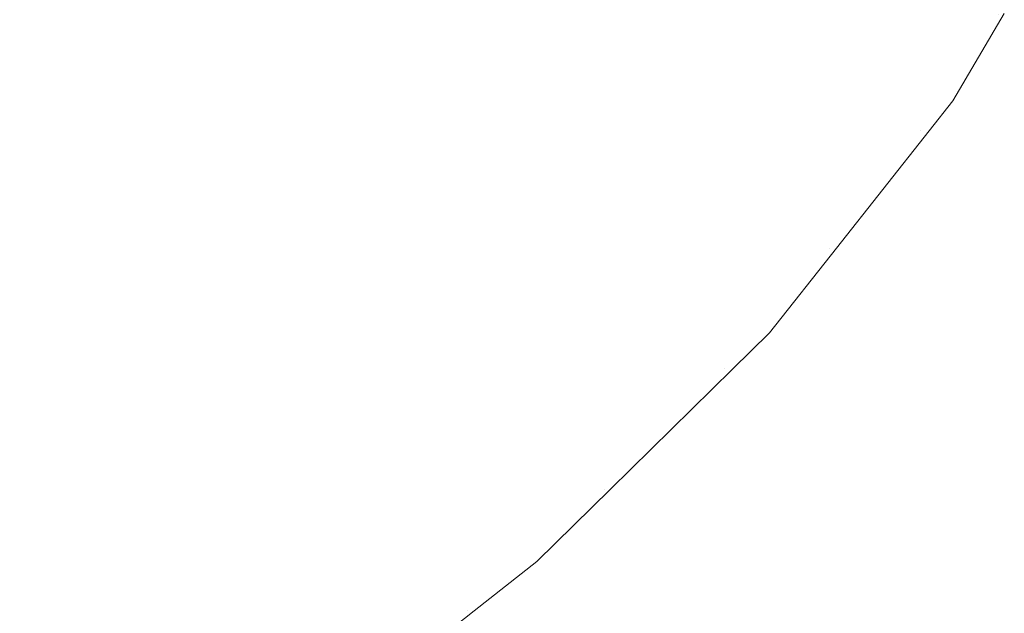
# Model space of a CAD drawing. Header units: centimetres. Extents: x 54.006 to 54.208, y 4.9 to 5.
# Tile 8 of 9: x 54.163 to 54.199, y 4.949 to 4.971. Entities that reach past the tile are written whole.
import ezdxf

# ---------------------------------------------------------------- set-up
doc = ezdxf.new("R2010")
doc.units = ezdxf.units.CM
doc.header["$LTSCALE"] = 2.54
doc.layers.add('Lucido design-1', color=7, linetype='Continuous')

# ---------------------------------------------------------------- blocks, each defined once
blk = doc.blocks.new('Gruppo-1')
at = {"color": 7, "linetype": 'Continuous', "lineweight": 9}
for points, invisible_edges in [([(54.17635, 4.974364, -2681.063248), (54.173841, 4.970582, -2681.063248), (54.168346, 4.97155, -2681.068316), (54.170773, 4.975208, -2681.068316)], 15), ([(54.17635, 4.974364, -2717.163248), (54.173841, 4.970582, -2717.163248), (54.168346, 4.97155, -2717.168316), (54.170773, 4.975208, -2717.168316)], 15), ([(54.181417, 4.973596, -2681.057941), (54.178833, 4.969702, -2681.057941), (54.173841, 4.970582, -2681.063248), (54.17635, 4.974364, -2681.063248)], 15), ([(54.181417, 4.973596, -2717.157941), (54.178833, 4.969702, -2717.157941), (54.173841, 4.970582, -2717.163248), (54.17635, 4.974364, -2717.163248)], 15), ([(54.185925, 4.972914, -2681.052415), (54.183274, 4.968919, -2681.052415), (54.178833, 4.969702, -2681.057941), (54.181417, 4.973596, -2681.057941)], 15), ([(54.185925, 4.972914, -2717.152415), (54.183274, 4.968919, -2717.152415), (54.178833, 4.969702, -2717.157941), (54.181417, 4.973596, -2717.157941)], 15), ([(54.159654, 4.969018, -2681.073129), (54.162402, 4.972598, -2681.073129), (54.168346, 4.97155, -2681.068316), (54.165493, 4.967833, -2681.068316)], 15), ([(54.159654, 4.969018, -2717.173129), (54.162402, 4.972598, -2717.173129), (54.168346, 4.97155, -2717.168316), (54.165493, 4.967833, -2717.168316)], 15), ([(54.189826, 4.972323, -2681.046694), (54.187118, 4.968242, -2681.046694), (54.183274, 4.968919, -2681.052415), (54.185925, 4.972914, -2681.052415)], 15), ([(54.189826, 4.972323, -2717.146694), (54.187118, 4.968242, -2717.146694), (54.183274, 4.968919, -2717.152415), (54.185925, 4.972914, -2717.152415)], 15), ([(54.19308, 4.971831, -2681.040804), (54.190323, 4.967677, -2681.040804), (54.187118, 4.968242, -2681.046694), (54.189826, 4.972323, -2681.046694)], 15), ([(54.19308, 4.971831, -2717.140804), (54.190323, 4.967677, -2717.140804), (54.187118, 4.968242, -2717.146694), (54.189826, 4.972323, -2717.146694)], 15), ([(54.165493, 4.967833, -2681.068316), (54.168346, 4.97155, -2681.068316), (54.173841, 4.970582, -2681.063248), (54.170891, 4.966739, -2681.063248)], 15), ([(54.165493, 4.967833, -2717.168316), (54.168346, 4.97155, -2717.168316), (54.173841, 4.970582, -2717.163248), (54.170891, 4.966739, -2717.163248)], 15), ([(54.19565, 4.971442, -2681.034776), (54.192855, 4.96723, -2681.034776), (54.190323, 4.967677, -2681.040804), (54.19308, 4.971831, -2681.040804)], 15), ([(54.19565, 4.971442, -2717.134776), (54.192855, 4.96723, -2717.134776), (54.190323, 4.967677, -2717.140804), (54.19308, 4.971831, -2717.140804)], 15), ([(54.197506, 4.97116, -2681.02864), (54.194684, 4.966908, -2681.02864), (54.192855, 4.96723, -2681.034776), (54.19565, 4.971442, -2681.034776)], 15), ([(54.197506, 4.97116, -2717.12864), (54.194684, 4.966908, -2717.12864), (54.192855, 4.96723, -2717.134776), (54.19565, 4.971442, -2717.134776)], 15), ([(54.198629, 4.97099, -2681.022433), (54.195791, 4.966713, -2681.022433), (54.194684, 4.966908, -2681.02864), (54.197506, 4.97116, -2681.02864)], 15), ([(54.198629, 4.97099, -2717.122433), (54.195791, 4.966713, -2717.122433), (54.194684, 4.966908, -2717.12864), (54.197506, 4.97116, -2717.12864)], 15), ([(54.196969, 4.967801, -2681.016189), (54.195791, 4.966713, -2681.022433), (54.198629, 4.97099, -2681.022433)], 11), ([(54.196969, 4.967801, -2717.116189), (54.195791, 4.966713, -2717.122433), (54.198629, 4.97099, -2717.122433)], 11), ([(54.198629, 4.97099, -2681.022433), (54.19886, 4.971019, -2681.016189), (54.196969, 4.967801, -2681.016189)], 9), ([(54.198629, 4.97099, -2717.122433), (54.19886, 4.971019, -2717.116189), (54.196969, 4.967801, -2717.116189)], 9), ([(54.170891, 4.966739, -2681.063248), (54.173841, 4.970582, -2681.063248), (54.178833, 4.969702, -2681.057941), (54.175795, 4.965744, -2681.057941)], 15), ([(54.170891, 4.966739, -2717.163248), (54.173841, 4.970582, -2717.163248), (54.178833, 4.969702, -2717.157941), (54.175795, 4.965744, -2717.157941)], 15), ([(54.175795, 4.965744, -2681.057941), (54.178833, 4.969702, -2681.057941), (54.183274, 4.968919, -2681.052415), (54.180158, 4.96486, -2681.052415)], 15), ([(54.175795, 4.965744, -2717.157941), (54.178833, 4.969702, -2717.157941), (54.183274, 4.968919, -2717.152415), (54.180158, 4.96486, -2717.152415)], 15), ([(54.165493, 4.967833, -2681.068316), (54.162185, 4.96407, -2681.068316), (54.156468, 4.965392, -2681.073129), (54.159654, 4.969018, -2681.073129)], 15), ([(54.165493, 4.967833, -2717.168316), (54.162185, 4.96407, -2717.168316), (54.156468, 4.965392, -2717.173129), (54.159654, 4.969018, -2717.173129)], 15), ([(54.180158, 4.96486, -2681.052415), (54.183274, 4.968919, -2681.052415), (54.187118, 4.968242, -2681.046694), (54.183934, 4.964094, -2681.046694)], 15), ([(54.180158, 4.96486, -2717.152415), (54.183274, 4.968919, -2717.152415), (54.187118, 4.968242, -2717.146694), (54.183934, 4.964094, -2717.146694)], 15), ([(54.183934, 4.964094, -2681.046694), (54.187118, 4.968242, -2681.046694), (54.190323, 4.967677, -2681.040804), (54.187083, 4.963455, -2681.040804)], 15), ([(54.183934, 4.964094, -2717.146694), (54.187118, 4.968242, -2717.146694), (54.190323, 4.967677, -2717.140804), (54.187083, 4.963455, -2717.140804)], 15), ([(54.170891, 4.966739, -2681.063248), (54.16747, 4.962848, -2681.063248), (54.162185, 4.96407, -2681.068316), (54.165493, 4.967833, -2681.068316)], 15), ([(54.170891, 4.966739, -2717.163248), (54.16747, 4.962848, -2717.163248), (54.162185, 4.96407, -2717.168316), (54.165493, 4.967833, -2717.168316)], 15), ([(54.187083, 4.963455, -2681.040804), (54.190323, 4.967677, -2681.040804), (54.192855, 4.96723, -2681.034776), (54.18957, 4.962951, -2681.034776)], 15), ([(54.187083, 4.963455, -2717.140804), (54.190323, 4.967677, -2717.140804), (54.192855, 4.96723, -2717.134776), (54.18957, 4.962951, -2717.134776)], 15), ([(54.196969, 4.967801, -2681.016189), (54.196096, 4.966699, -2681.016189), (54.195791, 4.966713, -2681.022433)], 10), ([(54.196969, 4.967801, -2717.116189), (54.196096, 4.966699, -2717.116189), (54.195791, 4.966713, -2717.122433)], 10), ([(54.18957, 4.962951, -2681.034776), (54.192855, 4.96723, -2681.034776), (54.194684, 4.966908, -2681.02864), (54.191367, 4.962586, -2681.02864)], 15), ([(54.18957, 4.962951, -2717.134776), (54.192855, 4.96723, -2717.134776), (54.194684, 4.966908, -2717.12864), (54.191367, 4.962586, -2717.12864)], 15), ([(54.191367, 4.962586, -2681.02864), (54.194684, 4.966908, -2681.02864), (54.195791, 4.966713, -2681.022433), (54.192454, 4.962366, -2681.022433)], 15), ([(54.191367, 4.962586, -2717.12864), (54.194684, 4.966908, -2717.12864), (54.195791, 4.966713, -2717.122433), (54.192454, 4.962366, -2717.122433)], 15), ([(54.175795, 4.965744, -2681.057941), (54.172273, 4.961737, -2681.057941), (54.16747, 4.962848, -2681.063248), (54.170891, 4.966739, -2681.063248)], 15), ([(54.175795, 4.965744, -2717.157941), (54.172273, 4.961737, -2717.157941), (54.16747, 4.962848, -2717.163248), (54.170891, 4.966739, -2717.163248)], 15), ([(54.19269, 4.962394, -2681.016189), (54.192454, 4.962366, -2681.022433), (54.195791, 4.966713, -2681.022433)], 11), ([(54.19269, 4.962394, -2717.116189), (54.192454, 4.962366, -2717.122433), (54.195791, 4.966713, -2717.122433)], 11), ([(54.195791, 4.966713, -2681.022433), (54.196096, 4.966699, -2681.016189), (54.19269, 4.962394, -2681.016189)], 9), ([(54.195791, 4.966713, -2717.122433), (54.196096, 4.966699, -2717.116189), (54.19269, 4.962394, -2717.116189)], 9), ([(54.180158, 4.96486, -2681.052415), (54.176545, 4.960749, -2681.052415), (54.172273, 4.961737, -2681.057941), (54.175795, 4.965744, -2681.057941)], 15), ([(54.180158, 4.96486, -2717.152415), (54.176545, 4.960749, -2717.152415), (54.172273, 4.961737, -2717.157941), (54.175795, 4.965744, -2717.157941)], 15), ([(54.183934, 4.964094, -2681.046694), (54.180243, 4.959894, -2681.046694), (54.176545, 4.960749, -2681.052415), (54.180158, 4.96486, -2681.052415)], 15), ([(54.183934, 4.964094, -2717.146694), (54.180243, 4.959894, -2717.146694), (54.176545, 4.960749, -2717.152415), (54.180158, 4.96486, -2717.152415)], 15), ([(54.158395, 4.960275, -2681.068316), (54.162185, 4.96407, -2681.068316), (54.16747, 4.962848, -2681.063248), (54.163552, 4.958924, -2681.063248)], 15), ([(54.158395, 4.960275, -2717.168316), (54.162185, 4.96407, -2717.168316), (54.16747, 4.962848, -2717.163248), (54.163552, 4.958924, -2717.163248)], 15), ([(54.187083, 4.963455, -2681.040804), (54.183326, 4.959181, -2681.040804), (54.180243, 4.959894, -2681.046694), (54.183934, 4.964094, -2681.046694)], 15), ([(54.187083, 4.963455, -2717.140804), (54.183326, 4.959181, -2717.140804), (54.180243, 4.959894, -2717.146694), (54.183934, 4.964094, -2717.146694)], 15), ([(54.18957, 4.962951, -2681.034776), (54.185761, 4.958618, -2681.034776), (54.183326, 4.959181, -2681.040804), (54.187083, 4.963455, -2681.040804)], 15), ([(54.18957, 4.962951, -2717.134776), (54.185761, 4.958618, -2717.134776), (54.183326, 4.959181, -2717.140804), (54.187083, 4.963455, -2717.140804)], 15), ([(54.163552, 4.958924, -2681.063248), (54.16747, 4.962848, -2681.063248), (54.172273, 4.961737, -2681.057941), (54.168237, 4.957696, -2681.057941)], 15), ([(54.163552, 4.958924, -2717.163248), (54.16747, 4.962848, -2717.163248), (54.172273, 4.961737, -2717.157941), (54.168237, 4.957696, -2717.157941)], 15), ([(54.191367, 4.962586, -2681.02864), (54.187521, 4.958211, -2681.02864), (54.185761, 4.958618, -2681.034776), (54.18957, 4.962951, -2681.034776)], 15), ([(54.191367, 4.962586, -2717.12864), (54.187521, 4.958211, -2717.12864), (54.185761, 4.958618, -2717.134776), (54.18957, 4.962951, -2717.134776)], 15), ([(54.192454, 4.962366, -2681.022433), (54.188585, 4.957965, -2681.022433), (54.187521, 4.958211, -2681.02864), (54.191367, 4.962586, -2681.02864)], 15), ([(54.192454, 4.962366, -2717.122433), (54.188585, 4.957965, -2717.122433), (54.187521, 4.958211, -2717.12864), (54.191367, 4.962586, -2717.12864)], 15), ([(54.190228, 4.959283, -2681.016189), (54.188585, 4.957965, -2681.022433), (54.192454, 4.962366, -2681.022433)], 11), ([(54.190228, 4.959283, -2717.116189), (54.188585, 4.957965, -2717.122433), (54.192454, 4.962366, -2717.122433)], 11), ([(54.192454, 4.962366, -2681.022433), (54.19269, 4.962394, -2681.016189), (54.190228, 4.959283, -2681.016189)], 9), ([(54.192454, 4.962366, -2717.122433), (54.19269, 4.962394, -2717.116189), (54.190228, 4.959283, -2717.116189)], 9), ([(54.168237, 4.957696, -2681.057941), (54.172273, 4.961737, -2681.057941), (54.176545, 4.960749, -2681.052415), (54.172405, 4.956604, -2681.052415)], 15), ([(54.168237, 4.957696, -2717.157941), (54.172273, 4.961737, -2717.157941), (54.176545, 4.960749, -2717.152415), (54.172405, 4.956604, -2717.152415)], 15), ([(54.172405, 4.956604, -2681.052415), (54.176545, 4.960749, -2681.052415), (54.180243, 4.959894, -2681.046694), (54.176013, 4.955659, -2681.046694)], 15), ([(54.172405, 4.956604, -2717.152415), (54.176545, 4.960749, -2717.152415), (54.180243, 4.959894, -2717.146694), (54.176013, 4.955659, -2717.146694)], 15), ([(54.163552, 4.958924, -2681.063248), (54.159106, 4.954985, -2681.063248), (54.154096, 4.956466, -2681.068316), (54.158395, 4.960275, -2681.068316)], 15), ([(54.163552, 4.958924, -2717.163248), (54.159106, 4.954985, -2717.163248), (54.154096, 4.956466, -2717.168316), (54.158395, 4.960275, -2717.168316)], 15), ([(54.176013, 4.955659, -2681.046694), (54.180243, 4.959894, -2681.046694), (54.183326, 4.959181, -2681.040804), (54.179021, 4.954871, -2681.040804)], 15), ([(54.176013, 4.955659, -2717.146694), (54.180243, 4.959894, -2717.146694), (54.183326, 4.959181, -2717.140804), (54.179021, 4.954871, -2717.140804)], 15), ([(54.190228, 4.959283, -2681.016189), (54.188874, 4.957951, -2681.016189), (54.188585, 4.957965, -2681.022433)], 10), ([(54.190228, 4.959283, -2717.116189), (54.188874, 4.957951, -2717.116189), (54.188585, 4.957965, -2717.122433)], 10), ([(54.168237, 4.957696, -2681.057941), (54.163659, 4.95364, -2681.057941), (54.159106, 4.954985, -2681.063248), (54.163552, 4.958924, -2681.063248)], 15), ([(54.168237, 4.957696, -2717.157941), (54.163659, 4.95364, -2717.157941), (54.159106, 4.954985, -2717.163248), (54.163552, 4.958924, -2717.163248)], 15), ([(54.179021, 4.954871, -2681.040804), (54.183326, 4.959181, -2681.040804), (54.185761, 4.958618, -2681.034776), (54.181397, 4.954248, -2681.034776)], 15), ([(54.179021, 4.954871, -2717.140804), (54.183326, 4.959181, -2717.140804), (54.185761, 4.958618, -2717.134776), (54.181397, 4.954248, -2717.134776)], 15), ([(54.181397, 4.954248, -2681.034776), (54.185761, 4.958618, -2681.034776), (54.187521, 4.958211, -2681.02864), (54.183114, 4.953798, -2681.02864)], 15), ([(54.181397, 4.954248, -2717.134776), (54.185761, 4.958618, -2717.134776), (54.187521, 4.958211, -2717.12864), (54.183114, 4.953798, -2717.12864)], 15), ([(54.183114, 4.953798, -2681.02864), (54.187521, 4.958211, -2681.02864), (54.188585, 4.957965, -2681.022433), (54.184153, 4.953526, -2681.022433)], 15), ([(54.183114, 4.953798, -2717.12864), (54.187521, 4.958211, -2717.12864), (54.188585, 4.957965, -2717.122433), (54.184153, 4.953526, -2717.122433)], 15), ([(54.184395, 4.953542, -2681.016189), (54.184153, 4.953526, -2681.022433), (54.188585, 4.957965, -2681.022433)], 11), ([(54.184395, 4.953542, -2717.116189), (54.184153, 4.953526, -2717.122433), (54.188585, 4.957965, -2717.122433)], 11), ([(54.188585, 4.957965, -2681.022433), (54.188874, 4.957951, -2681.016189), (54.184395, 4.953542, -2681.016189)], 9), ([(54.188585, 4.957965, -2717.122433), (54.188874, 4.957951, -2717.116189), (54.184395, 4.953542, -2717.116189)], 9), ([(54.172405, 4.956604, -2681.052415), (54.16771, 4.952444, -2681.052415), (54.163659, 4.95364, -2681.057941), (54.168237, 4.957696, -2681.057941)], 15), ([(54.172405, 4.956604, -2717.152415), (54.16771, 4.952444, -2717.152415), (54.163659, 4.95364, -2717.157941), (54.168237, 4.957696, -2717.157941)], 15), ([(54.176013, 4.955659, -2681.046694), (54.171215, 4.951408, -2681.046694), (54.16771, 4.952444, -2681.052415), (54.172405, 4.956604, -2681.052415)], 15), ([(54.176013, 4.955659, -2717.146694), (54.171215, 4.951408, -2717.146694), (54.16771, 4.952444, -2717.152415), (54.172405, 4.956604, -2717.152415)], 15), ([(54.179021, 4.954871, -2681.040804), (54.174138, 4.950544, -2681.040804), (54.171215, 4.951408, -2681.046694), (54.176013, 4.955659, -2681.046694)], 15), ([(54.179021, 4.954871, -2717.140804), (54.174138, 4.950544, -2717.140804), (54.171215, 4.951408, -2717.146694), (54.176013, 4.955659, -2717.146694)], 15), ([(54.15411, 4.951052, -2681.063248), (54.159106, 4.954985, -2681.063248), (54.163659, 4.95364, -2681.057941), (54.158514, 4.94959, -2681.057941)], 15), ([(54.15411, 4.951052, -2717.163248), (54.159106, 4.954985, -2717.163248), (54.163659, 4.95364, -2717.157941), (54.158514, 4.94959, -2717.157941)], 15), ([(54.181397, 4.954248, -2681.034776), (54.176447, 4.949862, -2681.034776), (54.174138, 4.950544, -2681.040804), (54.179021, 4.954871, -2681.040804)], 15), ([(54.181397, 4.954248, -2717.134776), (54.176447, 4.949862, -2717.134776), (54.174138, 4.950544, -2717.140804), (54.179021, 4.954871, -2717.140804)], 15), ([(54.183114, 4.953798, -2681.02864), (54.178116, 4.949369, -2681.02864), (54.176447, 4.949862, -2681.034776), (54.181397, 4.954248, -2681.034776)], 15), ([(54.183114, 4.953798, -2717.12864), (54.178116, 4.949369, -2717.12864), (54.176447, 4.949862, -2717.134776), (54.181397, 4.954248, -2717.134776)], 15), ([(54.184153, 4.953526, -2681.022433), (54.179125, 4.949071, -2681.022433), (54.178116, 4.949369, -2681.02864), (54.183114, 4.953798, -2681.02864)], 15), ([(54.184153, 4.953526, -2717.122433), (54.179125, 4.949071, -2717.122433), (54.178116, 4.949369, -2717.12864), (54.183114, 4.953798, -2717.12864)], 15), ([(54.158514, 4.94959, -2681.057941), (54.163659, 4.95364, -2681.057941), (54.16771, 4.952444, -2681.052415), (54.162432, 4.948289, -2681.052415)], 15), ([(54.158514, 4.94959, -2717.157941), (54.163659, 4.95364, -2717.157941), (54.16771, 4.952444, -2717.152415), (54.162432, 4.948289, -2717.152415)], 15), ([(54.181685, 4.950875, -2681.016189), (54.179125, 4.949071, -2681.022433), (54.184153, 4.953526, -2681.022433)], 11), ([(54.181685, 4.950875, -2717.116189), (54.179125, 4.949071, -2717.122433), (54.184153, 4.953526, -2717.122433)], 11), ([(54.184153, 4.953526, -2681.022433), (54.184395, 4.953542, -2681.016189), (54.181685, 4.950875, -2681.016189)], 9), ([(54.184153, 4.953526, -2717.122433), (54.184395, 4.953542, -2717.116189), (54.181685, 4.950875, -2717.116189)], 9), ([(54.162432, 4.948289, -2681.052415), (54.16771, 4.952444, -2681.052415), (54.171215, 4.951408, -2681.046694), (54.165823, 4.947163, -2681.046694)], 15), ([(54.162432, 4.948289, -2717.152415), (54.16771, 4.952444, -2717.152415), (54.171215, 4.951408, -2717.146694), (54.165823, 4.947163, -2717.146694)], 15), ([(54.165823, 4.947163, -2681.046694), (54.171215, 4.951408, -2681.046694), (54.174138, 4.950544, -2681.040804), (54.16865, 4.946224, -2681.040804)], 15), ([(54.165823, 4.947163, -2717.146694), (54.171215, 4.951408, -2717.146694), (54.174138, 4.950544, -2717.140804), (54.16865, 4.946224, -2717.140804)], 15), ([(54.16865, 4.946224, -2681.040804), (54.174138, 4.950544, -2681.040804), (54.176447, 4.949862, -2681.034776), (54.170884, 4.945482, -2681.034776)], 15), ([(54.16865, 4.946224, -2717.140804), (54.174138, 4.950544, -2717.140804), (54.176447, 4.949862, -2717.134776), (54.170884, 4.945482, -2717.134776)], 15), ([(54.181685, 4.950875, -2681.016189), (54.179387, 4.949067, -2681.016189), (54.179125, 4.949071, -2681.022433)], 10), ([(54.181685, 4.950875, -2717.116189), (54.179387, 4.949067, -2717.116189), (54.179125, 4.949071, -2717.122433)], 10), ([(54.170884, 4.945482, -2681.034776), (54.176447, 4.949862, -2681.034776), (54.178116, 4.949369, -2681.02864), (54.172498, 4.944947, -2681.02864)], 15), ([(54.170884, 4.945482, -2717.134776), (54.176447, 4.949862, -2717.134776), (54.178116, 4.949369, -2717.12864), (54.172498, 4.944947, -2717.12864)], 15), ([(54.172498, 4.944947, -2681.02864), (54.178116, 4.949369, -2681.02864), (54.179125, 4.949071, -2681.022433), (54.173473, 4.944622, -2681.022433)], 15), ([(54.172498, 4.944947, -2717.12864), (54.178116, 4.949369, -2717.12864), (54.179125, 4.949071, -2717.122433), (54.173473, 4.944622, -2717.122433)], 15), ([(54.173473, 4.944622, -2681.022433), (54.179125, 4.949071, -2681.022433), (54.179387, 4.949067, -2681.016189), (54.173723, 4.944611, -2681.016189)], 11), ([(54.173473, 4.944622, -2717.122433), (54.179125, 4.949071, -2717.122433), (54.179387, 4.949067, -2717.116189), (54.173723, 4.944611, -2717.116189)], 11)]:
    blk.add_3dface(points, dxfattribs=dict(at, invisible_edges=invisible_edges))

msp = doc.modelspace()

# ---------------------------------------------------------------- block references
at = {"layer": 'Lucido design-1', "color": 7}
msp.add_blockref('Gruppo-1', (0, 0), dxfattribs=at)

doc.saveas('drawing.dxf')
